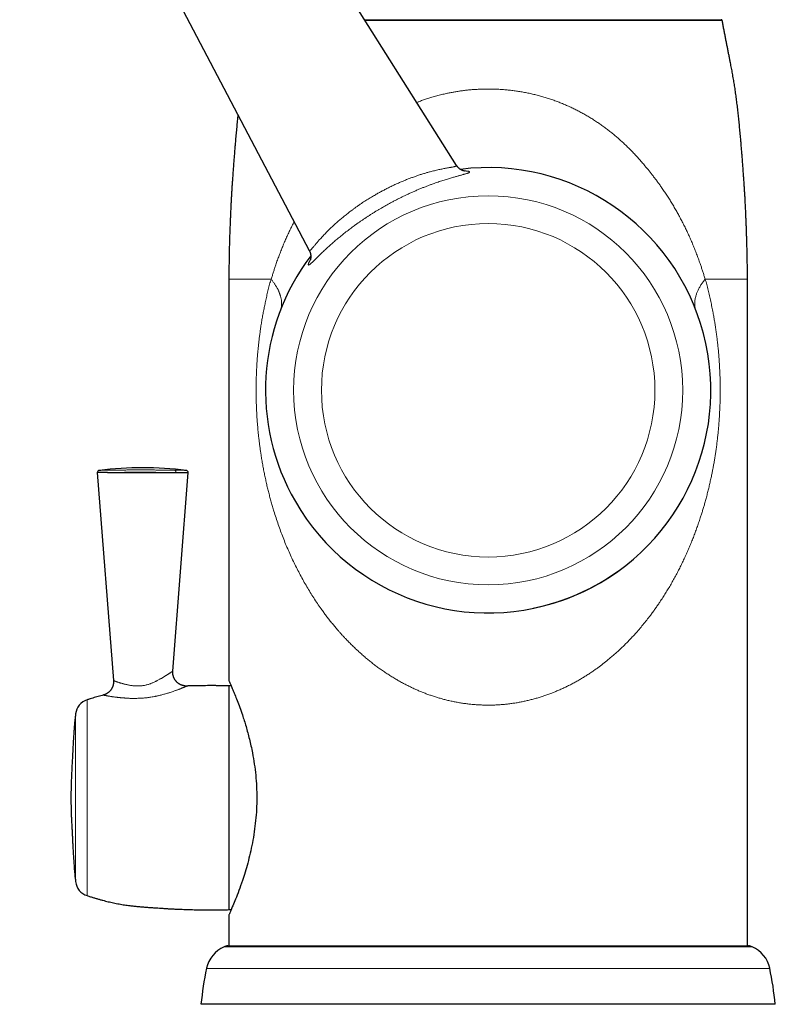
# Model space of a CAD drawing. Header units: millimetres. Extents: x 8 to 802, y 12 to 847.
# Tile 20 of 27: x 188 to 270, y 498 to 604. Entities that reach past the tile are written whole.
import ezdxf

# ---------------------------------------------------------------- set-up
doc = ezdxf.new("R2010")
doc.units = ezdxf.units.MM

msp = doc.modelspace()

# ---------------------------------------------------------------- linework, layer by layer
at = {"color": 7, "linetype": 'Continuous', "lineweight": 30}
for p, q in [((235.45, 588.77), (199.55, 645.59)), ((188.28, 639.09), (219.54, 579.59)), ((225.51, 604.5), (264.02, 604.5)), ((219.55, 579.59), (219.55, 579.59)), ((210.86, 576.5), (210.86, 533.15)), ((266.86, 504.5), (266.86, 576.5)), ((196.66, 555.61), (198.41, 533.14)), ((204.81, 534.17), (206.48, 555.61)), ((206.25, 555.84), (206.25, 555.84)), ((211.11, 532.58), (210.86, 532.58)), ((210.86, 532.58), (210.86, 520.5)), ((210.86, 520.5), (210.86, 508.42)), ((210.86, 508.42), (211.1, 508.42)), ((210.86, 507.85), (210.86, 504.5)), ((210.75, 504.5), (266.96, 504.5)), ((238.86, 498.2), (207.86, 498.2)), ((269.86, 498.2), (238.86, 498.2))]:
    msp.add_line(p, q, dxfattribs=at)
at = {"color": 252, "linetype": 'Continuous', "lineweight": 0}
for p, q in [((238.86, 604.42), (225.56, 604.42)), ((264.12, 604.42), (238.86, 604.42)), ((210.86, 576.5), (215.42, 576.5)), ((262.3, 576.5), (266.86, 576.5)), ((195.56, 531.07), (195.56, 520.5)), ((194.32, 529.56), (194.32, 520.5)), ((194.32, 520.5), (194.32, 511.44)), ((195.56, 520.5), (195.56, 509.93)), ((267.37, 504.41), (210.34, 504.41)), ((208.46, 502.08), (238.86, 502.08)), ((238.86, 502.08), (269.26, 502.08))]:
    msp.add_line(p, q, dxfattribs=at)
at = {"color": 252, "linetype": 'Continuous', "lineweight": 0, "flags": 128}
msp.add_lwpolyline([(215.44, 576.49), (215.44, 576.49), (215.44, 576.5), (215.44, 576.5)], dxfattribs=at)
at = {"color": 252, "linetype": 'Continuous', "lineweight": 0}
for radius in [21, 18]:
    msp.add_circle((238.86, 564.49), radius, dxfattribs=at)
at = {"color": 7, "linetype": 'Continuous', "lineweight": 30}
for centre, radius, start, end in [((264.02, 604.4), 0.1, 10.6208, 90), ((238.86, 564.49), 24.04, 210, 97.1702), ((238.86, 564.49), 24.04, 142.8313, 210), ((201.57, 515.85), 40.27, 83.3175, 96.6805), ((196.91, 555.59), 0.252, 96.474, 176.6654), ((206.23, 555.59), 0.252, 4.6016, 83.3652), ((239.03, 564.12), 23.63, 281.4321, 306.3297), ((196.12, 529.34), 1.82, 107.8774, 173.0747), ((196.12, 511.66), 1.82, 186.9253, 252.1226), ((211.69, 501.4), 3.3, 114.0133, 167.9871), ((210.75, 503.5), 1, 90, 114.0133), ((266.96, 503.5), 1, 65.9867, 90), ((266.03, 501.4), 3.3, 12.0129, 65.9867), ((242.69, 494.8), 35, 167.9871, 174.4275), ((235.02, 494.8), 35, 5.5725, 12.0129)]:
    msp.add_arc(centre, radius, start, end, dxfattribs=at)
at = {"color": 252, "linetype": 'Continuous', "lineweight": 0}
msp.add_arc((204.91, 555.65), 0.245, 352.2876, 61.9651, dxfattribs=at)
at = {"color": 7, "linetype": 'Continuous', "lineweight": 30}
for points, knots in [([(266.86, 576.5), (266.86, 576.52), (266.86, 576.71), (266.85, 577.07), (266.85, 577.58), (266.84, 578.08), (266.83, 578.57), (266.82, 579.04), (266.81, 579.51), (266.8, 579.96), (266.79, 580.43), (266.77, 580.92), (266.76, 581.43), (266.74, 581.93), (266.72, 582.41), (266.7, 582.89), (266.68, 583.38), (266.66, 583.89), (266.63, 584.43), (266.61, 584.95), (266.58, 585.45), (266.55, 585.95), (266.52, 586.42), (266.49, 586.89), (266.46, 587.35), (266.42, 587.84), (266.38, 588.37), (266.34, 588.94), (266.3, 589.49), (266.26, 590.03), (266.21, 590.57), (266.17, 591.1), (266.12, 591.68), (266.06, 592.32), (265.99, 593.01), (265.93, 593.68), (265.85, 594.35), (265.78, 595), (265.7, 595.65), (265.62, 596.28), (265.53, 596.9), (265.44, 597.5), (265.34, 598.09), (265.24, 598.68), (265.13, 599.26), (265.03, 599.77), (264.94, 600.23), (264.86, 600.63), (264.78, 601.03), (264.7, 601.45), (264.62, 601.87), (264.53, 602.29), (264.45, 602.71), (264.37, 603.14), (264.28, 603.58), (264.2, 604.01), (264.15, 604.29), (264.12, 604.42)], [0, 0, 0, 0, 0.0018966, 0.0204499, 0.0386275, 0.0564386, 0.0738921, 0.0906944, 0.1071689, 0.123324, 0.1391682, 0.1576367, 0.1756908, 0.1933449, 0.2106132, 0.2275099, 0.2440494, 0.2634451, 0.2823714, 0.3008529, 0.3189141, 0.3365794, 0.3535677, 0.370221, 0.3865625, 0.4026151, 0.4230696, 0.4431264, 0.462836, 0.4822458, 0.5013751, 0.5202281, 0.5388089, 0.5639206, 0.5885363, 0.6126673, 0.6363247, 0.659938, 0.6830852, 0.7057795, 0.7280345, 0.7498675, 0.7709885, 0.7919466, 0.8128995, 0.8340038, 0.8482346, 0.8626483, 0.8772908, 0.8922082, 0.9074463, 0.9230513, 0.9381418, 0.9536377, 0.9695778, 0.9860005, 1, 1, 1, 1]), ([(211.85, 594.23), (211.84, 594.18), (211.81, 593.9), (211.76, 593.39), (211.69, 592.71), (211.63, 592.02), (211.57, 591.38), (211.52, 590.79), (211.48, 590.25), (211.43, 589.71), (211.39, 589.16), (211.35, 588.61), (211.31, 588.04), (211.27, 587.5), (211.23, 586.99), (211.2, 586.52), (211.17, 586.03), (211.14, 585.54), (211.11, 585.03), (211.09, 584.51), (211.06, 584.01), (211.04, 583.51), (211.02, 583.02), (211, 582.53), (210.98, 582.02), (210.96, 581.5), (210.94, 580.97), (210.93, 580.42), (210.91, 579.9), (210.9, 579.41), (210.89, 578.96), (210.88, 578.49), (210.88, 578.01), (210.87, 577.53), (210.86, 577.03), (210.86, 576.69), (210.86, 576.51), (210.86, 576.5)], [0, 0, 0, 0, 0.00941, 0.047148, 0.085642, 0.12491, 0.164971, 0.194613, 0.224689, 0.255206, 0.286178, 0.317667, 0.349751, 0.382511, 0.408777, 0.435549, 0.462865, 0.490765, 0.519286, 0.548469, 0.578351, 0.605104, 0.632449, 0.660413, 0.689021, 0.7183, 0.748277, 0.778977, 0.810427, 0.835682, 0.861428, 0.887679, 0.914448, 0.941747, 0.969589, 0.997987, 1, 1, 1, 1]), ([(236.31, 588.15), (236.31, 588.15), (236.31, 588.15), (236.3, 588.15), (236.3, 588.15), (236.29, 588.15), (236.27, 588.16), (236.26, 588.16), (236.24, 588.17), (236.22, 588.17), (236.2, 588.18), (236.17, 588.18), (236.15, 588.19), (236.12, 588.21), (236.08, 588.22), (236.04, 588.24), (236, 588.26), (235.96, 588.28), (235.92, 588.3), (235.87, 588.33), (235.83, 588.36), (235.78, 588.4), (235.73, 588.44), (235.68, 588.48), (235.63, 588.53), (235.58, 588.58), (235.54, 588.64), (235.49, 588.7), (235.46, 588.74), (235.45, 588.77), (235.45, 588.77)], [0, 0, 0, 0, 0.041369, 0.084127, 0.12492, 0.163881, 0.201165, 0.236936, 0.271372, 0.304656, 0.33698, 0.366388, 0.397708, 0.431808, 0.465668, 0.499469, 0.533424, 0.567722, 0.602575, 0.638166, 0.67463, 0.712047, 0.750435, 0.789743, 0.829862, 0.870644, 0.911921, 0.953529, 0.995323, 1, 1, 1, 1]), ([(219.55, 579.59), (219.55, 579.59), (219.56, 579.57), (219.58, 579.52), (219.6, 579.46), (219.63, 579.4), (219.65, 579.34), (219.67, 579.28), (219.68, 579.22), (219.69, 579.16), (219.7, 579.1), (219.71, 579.05), (219.71, 579), (219.71, 578.95), (219.71, 578.9), (219.71, 578.86), (219.71, 578.82), (219.7, 578.78), (219.7, 578.75), (219.69, 578.71), (219.69, 578.68), (219.68, 578.66), (219.68, 578.63), (219.67, 578.61), (219.67, 578.59), (219.66, 578.58), (219.66, 578.56), (219.66, 578.55), (219.65, 578.54), (219.65, 578.54), (219.65, 578.53), (219.65, 578.53), (219.65, 578.53)], [0, 0, 0, 0, 0.000722, 0.038791, 0.076539, 0.113917, 0.150867, 0.18732, 0.223204, 0.258451, 0.293, 0.326816, 0.359893, 0.392264, 0.423998, 0.455202, 0.486011, 0.516585, 0.547101, 0.577728, 0.608617, 0.639968, 0.671979, 0.704851, 0.73878, 0.773959, 0.810571, 0.848792, 0.888781, 0.93068, 0.974606, 1, 1, 1, 1]), ([(197.75, 555.61), (197.72, 555.61), (197.66, 555.61), (197.56, 555.61), (197.47, 555.61), (197.37, 555.61), (197.27, 555.61), (197.15, 555.61), (197.05, 555.61), (196.97, 555.61), (196.9, 555.61), (196.84, 555.61), (196.79, 555.61), (196.74, 555.61), (196.7, 555.61), (196.68, 555.61), (196.66, 555.61), (196.66, 555.61), (196.66, 555.61)], [0, 0, 0, 0, 0.05093, 0.101943, 0.153013, 0.204173, 0.280585, 0.357704, 0.435108, 0.500431, 0.565964, 0.618747, 0.680299, 0.742069, 0.820154, 0.898738, 0.95151, 1, 1, 1, 1]), ([(197.75, 555.61), (197.81, 555.61), (197.92, 555.61), (198.1, 555.61), (198.31, 555.61), (198.52, 555.61), (198.75, 555.61), (198.98, 555.61), (199.23, 555.61), (199.47, 555.61), (199.73, 555.61), (199.98, 555.61), (200.25, 555.61), (200.52, 555.61), (200.78, 555.61), (201.05, 555.61), (201.31, 555.61), (201.58, 555.61), (201.85, 555.61), (202.14, 555.61), (202.43, 555.61), (202.72, 555.61), (203.01, 555.61), (203.3, 555.61), (203.58, 555.61), (203.85, 555.61), (204.11, 555.61), (204.35, 555.61), (204.59, 555.61), (204.82, 555.61), (205.01, 555.61), (205.11, 555.61), (205.15, 555.61)], [0, 0, 0, 0, 0.027546, 0.055669, 0.086938, 0.118767, 0.151077, 0.183776, 0.216769, 0.249956, 0.283232, 0.316496, 0.351217, 0.385699, 0.419833, 0.453521, 0.486671, 0.519202, 0.554721, 0.590969, 0.627838, 0.665207, 0.702944, 0.740905, 0.778941, 0.813743, 0.848359, 0.882673, 0.916574, 0.949957, 0.982729, 1, 1, 1, 1]), ([(205.15, 555.61), (205.21, 555.61), (205.33, 555.61), (205.5, 555.61), (205.66, 555.61), (205.8, 555.61), (205.93, 555.61), (206.05, 555.61), (206.15, 555.61), (206.24, 555.61), (206.31, 555.61), (206.37, 555.61), (206.42, 555.61), (206.45, 555.61), (206.47, 555.61), (206.48, 555.61), (206.48, 555.61)], [0, 0, 0, 0, 0.0828, 0.16372, 0.242661, 0.31956, 0.394386, 0.467143, 0.537864, 0.60661, 0.676602, 0.744638, 0.810852, 0.875388, 0.93839, 1, 1, 1, 1]), ([(206.34, 532.56), (206.33, 532.56), (206.29, 532.56), (206.23, 532.56), (206.16, 532.56), (206.09, 532.57), (206.02, 532.58), (205.95, 532.6), (205.88, 532.62), (205.82, 532.64), (205.75, 532.66), (205.68, 532.69), (205.62, 532.72), (205.56, 532.75), (205.5, 532.79), (205.44, 532.83), (205.38, 532.87), (205.32, 532.92), (205.26, 532.97), (205.21, 533.03), (205.16, 533.09), (205.11, 533.15), (205.06, 533.21), (205.02, 533.27), (204.98, 533.34), (204.95, 533.41), (204.92, 533.47), (204.89, 533.54), (204.87, 533.61), (204.85, 533.69), (204.83, 533.76), (204.82, 533.83), (204.81, 533.9), (204.8, 533.97), (204.8, 534.05), (204.8, 534.11), (204.8, 534.15), (204.81, 534.17)], [0, 0, 0, 0, 0.019916, 0.047278, 0.074815, 0.102483, 0.130252, 0.1581, 0.186012, 0.213974, 0.241979, 0.270019, 0.298088, 0.326183, 0.354299, 0.382434, 0.410585, 0.441953, 0.4732, 0.504239, 0.535081, 0.565737, 0.596216, 0.626527, 0.656676, 0.686668, 0.716507, 0.746198, 0.775741, 0.805139, 0.834393, 0.863502, 0.892467, 0.921285, 0.949956, 0.978475, 1, 1, 1, 1]), ([(198.41, 533.14), (198.41, 533.12), (198.42, 533.07), (198.42, 532.99), (198.41, 532.92), (198.41, 532.84), (198.39, 532.77), (198.38, 532.69), (198.36, 532.62), (198.34, 532.55), (198.31, 532.48), (198.28, 532.41), (198.25, 532.35), (198.22, 532.28), (198.18, 532.22), (198.14, 532.16), (198.1, 532.1), (198.05, 532.05), (198, 531.99), (197.95, 531.94), (197.9, 531.9), (197.85, 531.85), (197.79, 531.81), (197.73, 531.77), (197.68, 531.74), (197.62, 531.7), (197.56, 531.67), (197.49, 531.65), (197.43, 531.62), (197.37, 531.6), (197.33, 531.59), (197.3, 531.58), (197.3, 531.58)], [0, 0, 0, 0, 0.03512, 0.072066, 0.108802, 0.145335, 0.181675, 0.217827, 0.253795, 0.289584, 0.325196, 0.360633, 0.395896, 0.430985, 0.465898, 0.500635, 0.535193, 0.569568, 0.603756, 0.637751, 0.671547, 0.705135, 0.738507, 0.77165, 0.804554, 0.837202, 0.869577, 0.901658, 0.933422, 0.96484, 0.995878, 1, 1, 1, 1]), ([(210.86, 532.58), (210.71, 532.58), (210.41, 532.59), (209.97, 532.59), (209.55, 532.6), (209.14, 532.6), (208.74, 532.6), (208.35, 532.6), (207.97, 532.59), (207.61, 532.59), (207.23, 532.58), (206.85, 532.57), (206.54, 532.57), (206.38, 532.56), (206.34, 532.56)], [0, 0, 0, 0, 0.099553, 0.196376, 0.290548, 0.382147, 0.471252, 0.556412, 0.639314, 0.720032, 0.79864, 0.88957, 0.977736, 1, 1, 1, 1]), ([(210.86, 533.15), (210.86, 533.14), (210.87, 533.11), (210.96, 532.92), (211.09, 532.61), (211.34, 532.04), (211.75, 531.06), (212.26, 529.66), (212.72, 528.22), (213.09, 526.84), (213.39, 525.47), (213.62, 524.15), (213.77, 522.94), (213.86, 521.71), (213.89, 520.48), (213.86, 519.25), (213.76, 518.03), (213.61, 516.81), (213.34, 515.24), (212.91, 513.4), (212.39, 511.71), (211.94, 510.44), (211.58, 509.53), (211.29, 508.86), (211.09, 508.38), (210.96, 508.07), (210.87, 507.88), (210.86, 507.86), (210.86, 507.85)], [0, 0, 0, 0, 0.0311, 0.062105, 0.09332, 0.125043, 0.187515, 0.250232, 0.292356, 0.334052, 0.376018, 0.408081, 0.439279, 0.469967, 0.500517, 0.531005, 0.561659, 0.592848, 0.624925, 0.687456, 0.750206, 0.791961, 0.833621, 0.875832, 0.907717, 0.938939, 0.969791, 1, 1, 1, 1]), ([(197.3, 531.58), (197.21, 531.56), (197.04, 531.51), (196.76, 531.43), (196.47, 531.35), (196.18, 531.26), (195.87, 531.17), (195.67, 531.1), (195.56, 531.07)], [0, 0, 0, 0, 0.146355, 0.305745, 0.470511, 0.640947, 0.817346, 1, 1, 1, 1]), ([(194.32, 529.56), (194.3, 529.42), (194.27, 529.14), (194.22, 528.72), (194.19, 528.31), (194.15, 527.92), (194.13, 527.54), (194.1, 527.17), (194.08, 526.82), (194.06, 526.5), (194.04, 526.19), (194.03, 525.89), (194.01, 525.59), (194, 525.29), (193.98, 525), (193.97, 524.72), (193.96, 524.45), (193.94, 524.16), (193.92, 523.89), (193.91, 523.62), (193.9, 523.37), (193.88, 523.1), (193.87, 522.84), (193.86, 522.58), (193.85, 522.31), (193.84, 522.04), (193.83, 521.75), (193.83, 521.45), (193.82, 521.15), (193.82, 520.83), (193.82, 520.61), (193.82, 520.5)], [0, 0, 0, 0, 0.047176, 0.093255, 0.138146, 0.181759, 0.223998, 0.264767, 0.303968, 0.338529, 0.372109, 0.405117, 0.437962, 0.471051, 0.504792, 0.533936, 0.564071, 0.595437, 0.62826, 0.655174, 0.683152, 0.712261, 0.742568, 0.770697, 0.799884, 0.830179, 0.86163, 0.894288, 0.928202, 0.963423, 1, 1, 1, 1]), ([(193.82, 520.5), (193.82, 520.38), (193.82, 520.16), (193.82, 519.83), (193.83, 519.51), (193.83, 519.2), (193.84, 518.91), (193.85, 518.63), (193.86, 518.35), (193.88, 518.07), (193.89, 517.79), (193.9, 517.53), (193.92, 517.27), (193.93, 517.01), (193.95, 516.73), (193.96, 516.44), (193.98, 516.17), (193.99, 515.9), (194, 515.64), (194.01, 515.38), (194.03, 515.11), (194.04, 514.83), (194.06, 514.52), (194.08, 514.21), (194.1, 513.88), (194.12, 513.55), (194.15, 513.18), (194.18, 512.78), (194.22, 512.34), (194.26, 511.89), (194.3, 511.59), (194.32, 511.44)], [0, 0, 0, 0, 0.037893, 0.07433, 0.109368, 0.14306, 0.175465, 0.206635, 0.236628, 0.268322, 0.298729, 0.327919, 0.355964, 0.382936, 0.415893, 0.44741, 0.47774, 0.507139, 0.535865, 0.564174, 0.592323, 0.625304, 0.658825, 0.693294, 0.729061, 0.766158, 0.80451, 0.851219, 0.899448, 0.94908, 1, 1, 1, 1]), ([(195.56, 509.93), (195.68, 509.89), (195.92, 509.81), (196.27, 509.71), (196.61, 509.61), (196.93, 509.51), (197.25, 509.43), (197.55, 509.35), (197.84, 509.28), (198.12, 509.21), (198.41, 509.15), (198.71, 509.09), (199.02, 509.03), (199.31, 508.98), (199.61, 508.93), (199.89, 508.89), (200.22, 508.84), (200.6, 508.8), (201.02, 508.76), (201.44, 508.72), (201.86, 508.69), (202.29, 508.66), (202.74, 508.62), (203.16, 508.6), (203.56, 508.57), (203.94, 508.55), (204.33, 508.52), (204.73, 508.5), (205.12, 508.48), (205.49, 508.47), (205.83, 508.45), (206.19, 508.44), (206.56, 508.43), (206.93, 508.42), (207.32, 508.41), (207.72, 508.41), (208.14, 508.4), (208.56, 508.4), (209, 508.4), (209.45, 508.4), (209.9, 508.4), (210.37, 508.41), (210.69, 508.41), (210.86, 508.42)], [0, 0, 0, 0, 0.024711, 0.048449, 0.071268, 0.09322, 0.114358, 0.134378, 0.153714, 0.172416, 0.190535, 0.211413, 0.231618, 0.251234, 0.270343, 0.289029, 0.307371, 0.334965, 0.362231, 0.389447, 0.416893, 0.444842, 0.473538, 0.503126, 0.527028, 0.551615, 0.57695, 0.603093, 0.630105, 0.651979, 0.674457, 0.697569, 0.721346, 0.745818, 0.771015, 0.796966, 0.823703, 0.851256, 0.879656, 0.908401, 0.938021, 0.968544, 1, 1, 1, 1])]:
    msp.add_open_spline(points, degree=3, knots=knots, dxfattribs=at)
at = {"color": 252, "linetype": 'Continuous', "lineweight": 0}
for points, knots in [([(231.15, 595.56), (231.25, 595.6), (231.49, 595.7), (231.88, 595.84), (232.33, 595.99), (232.8, 596.14), (233.3, 596.28), (233.83, 596.41), (234.31, 596.53), (234.76, 596.62), (235.17, 596.69), (235.57, 596.76), (235.99, 596.82), (236.41, 596.88), (236.83, 596.92), (237.25, 596.96), (237.68, 596.98), (238.11, 597), (238.54, 597.01), (238.97, 597.02), (239.42, 597.01), (239.9, 596.99), (240.4, 596.96), (240.9, 596.92), (241.4, 596.87), (241.9, 596.8), (242.4, 596.72), (242.9, 596.63), (243.4, 596.53), (243.9, 596.41), (244.39, 596.29), (244.88, 596.15), (245.36, 596), (245.83, 595.84), (246.3, 595.67), (246.76, 595.49), (247.21, 595.3), (247.66, 595.1), (248.1, 594.89), (248.54, 594.67), (248.98, 594.44), (249.41, 594.2), (249.83, 593.95), (250.25, 593.69), (250.65, 593.42), (251.05, 593.15), (251.44, 592.87), (251.82, 592.58), (252.2, 592.28), (252.57, 591.98), (252.93, 591.67), (253.28, 591.35), (253.64, 591.02), (254.01, 590.66), (254.38, 590.29), (254.74, 589.91), (255.1, 589.52), (255.44, 589.12), (255.82, 588.68), (256.23, 588.18), (256.6, 587.71), (256.9, 587.32), (257.13, 587.01), (257.36, 586.7), (257.6, 586.35), (257.87, 585.97), (258.15, 585.54), (258.43, 585.11), (258.69, 584.68), (258.96, 584.24), (259.21, 583.8), (259.46, 583.35), (259.7, 582.89), (259.94, 582.44), (260.17, 581.97), (260.39, 581.51), (260.61, 581.04), (260.82, 580.55), (261.02, 580.06), (261.22, 579.57), (261.41, 579.07), (261.6, 578.57), (261.76, 578.11), (261.91, 577.68), (262.03, 577.29), (262.16, 576.89), (262.23, 576.63), (262.27, 576.5)], [0, 0, 0, 0, 0.007401, 0.0184, 0.0294, 0.040397, 0.053027, 0.065661, 0.078292, 0.087842, 0.097395, 0.106948, 0.116498, 0.1263, 0.136105, 0.14591, 0.155712, 0.165604, 0.175499, 0.185395, 0.195287, 0.206806, 0.218327, 0.229846, 0.241447, 0.25305, 0.264651, 0.276456, 0.288263, 0.300068, 0.311957, 0.323848, 0.335737, 0.3473, 0.358865, 0.370428, 0.382062, 0.393698, 0.405332, 0.417135, 0.428939, 0.440741, 0.452607, 0.464474, 0.47634, 0.487987, 0.499634, 0.511303, 0.522972, 0.534702, 0.546432, 0.558181, 0.569929, 0.582965, 0.596002, 0.609038, 0.622114, 0.635191, 0.648267, 0.665928, 0.683597, 0.693279, 0.702962, 0.712649, 0.722337, 0.735257, 0.748178, 0.761098, 0.774042, 0.786987, 0.799932, 0.81298, 0.826028, 0.839077, 0.852148, 0.86522, 0.878292, 0.891713, 0.905135, 0.918556, 0.932002, 0.945449, 0.958895, 0.969169, 0.979442, 0.989721, 1, 1, 1, 1]), ([(226.68, 585.59), (226.74, 585.63), (226.86, 585.7), (227.05, 585.81), (227.24, 585.91), (227.43, 586.01), (227.62, 586.11), (227.81, 586.21), (228.01, 586.31), (228.2, 586.41), (228.39, 586.5), (228.59, 586.6), (228.78, 586.69), (228.98, 586.78), (229.18, 586.87), (229.37, 586.95), (229.57, 587.04), (229.76, 587.12), (229.95, 587.19), (230.14, 587.27), (230.33, 587.34), (230.52, 587.41), (230.7, 587.48), (230.89, 587.55), (231.07, 587.62), (231.26, 587.68), (231.44, 587.74), (231.62, 587.8), (231.81, 587.86), (231.99, 587.91), (232.17, 587.96), (232.34, 588.01), (232.52, 588.06), (232.72, 588.12), (232.94, 588.17), (233.18, 588.23), (233.41, 588.29), (233.64, 588.34), (233.86, 588.38), (234.07, 588.42), (234.27, 588.46), (234.44, 588.49), (234.59, 588.52), (234.71, 588.54), (234.82, 588.56), (234.93, 588.58), (235.02, 588.59), (235.11, 588.61), (235.19, 588.63), (235.26, 588.65), (235.32, 588.66), (235.37, 588.68), (235.41, 588.7), (235.44, 588.72), (235.45, 588.74), (235.45, 588.75), (235.45, 588.76), (235.45, 588.77)], [0, 0, 0, 0, 0.016524, 0.033054, 0.049658, 0.066263, 0.082896, 0.099529, 0.116312, 0.133094, 0.149907, 0.16672, 0.183685, 0.20065, 0.217646, 0.234643, 0.251716, 0.268798, 0.285274, 0.301757, 0.318318, 0.334878, 0.35147, 0.368061, 0.384813, 0.401566, 0.418351, 0.435137, 0.452089, 0.469041, 0.486029, 0.503016, 0.520092, 0.537177, 0.561968, 0.586759, 0.611685, 0.63661, 0.661729, 0.686847, 0.712149, 0.73745, 0.755056, 0.772662, 0.790357, 0.808052, 0.825881, 0.84371, 0.86167, 0.87963, 0.897311, 0.914991, 0.932838, 0.950685, 0.968759, 0.986832, 1, 1, 1, 1]), ([(236.22, 588.17), (236.23, 588.17), (236.29, 588.17), (236.38, 588.17), (236.49, 588.16), (236.59, 588.15), (236.67, 588.14), (236.74, 588.13), (236.79, 588.12), (236.82, 588.1), (236.84, 588.08), (236.85, 588.06), (236.84, 588.04), (236.83, 588.02), (236.81, 588.01), (236.77, 587.98), (236.72, 587.96), (236.66, 587.93), (236.59, 587.91), (236.51, 587.88), (236.41, 587.85), (236.3, 587.82), (236.19, 587.79), (236.06, 587.75), (235.92, 587.71), (235.78, 587.67), (235.62, 587.63), (235.46, 587.59), (235.28, 587.54), (235.1, 587.49), (234.91, 587.43), (234.69, 587.37), (234.46, 587.3), (234.22, 587.22), (233.97, 587.14), (233.71, 587.06), (233.45, 586.97), (233.18, 586.88), (232.89, 586.78), (232.58, 586.66), (232.25, 586.54), (231.91, 586.4), (231.56, 586.26), (231.22, 586.12), (230.86, 585.96), (230.5, 585.81), (230.15, 585.64), (229.81, 585.48), (229.48, 585.32), (229.14, 585.15), (228.81, 584.98), (228.47, 584.8), (228.13, 584.62), (227.8, 584.43), (227.57, 584.3), (227.46, 584.24)], [0, 0, 0, 0, 0.005606, 0.024295, 0.043318, 0.06234, 0.080758, 0.099176, 0.118011, 0.136868, 0.155725, 0.174558, 0.18743, 0.200306, 0.213178, 0.229284, 0.245389, 0.261767, 0.278158, 0.29455, 0.310928, 0.32759, 0.344252, 0.360871, 0.37749, 0.394331, 0.411182, 0.428035, 0.444876, 0.461939, 0.479003, 0.498447, 0.517892, 0.537584, 0.557289, 0.576994, 0.596688, 0.616632, 0.636576, 0.659696, 0.682816, 0.706266, 0.729733, 0.7532, 0.776651, 0.800451, 0.82425, 0.845957, 0.867664, 0.889625, 0.911599, 0.933573, 0.955533, 0.977767, 1, 1, 1, 1]), ([(219.55, 579.59), (219.55, 579.58), (219.55, 579.58), (219.56, 579.57), (219.58, 579.57), (219.6, 579.57), (219.62, 579.58), (219.65, 579.61), (219.69, 579.63), (219.72, 579.67), (219.77, 579.71), (219.81, 579.76), (219.87, 579.82), (219.93, 579.89), (220.01, 579.98), (220.09, 580.08), (220.18, 580.19), (220.27, 580.3), (220.37, 580.42), (220.48, 580.55), (220.6, 580.69), (220.74, 580.84), (220.89, 581.01), (221.05, 581.18), (221.2, 581.35), (221.36, 581.51), (221.52, 581.67), (221.68, 581.83), (221.84, 581.99), (222, 582.14), (222.16, 582.28), (222.31, 582.43), (222.47, 582.57), (222.63, 582.72), (222.8, 582.86), (222.98, 583.01), (223.15, 583.15), (223.33, 583.3), (223.51, 583.45), (223.7, 583.59), (223.89, 583.74), (224.08, 583.88), (224.29, 584.04), (224.52, 584.21), (224.78, 584.39), (225.04, 584.57), (225.29, 584.74), (225.53, 584.89), (225.77, 585.04), (226.01, 585.19), (226.24, 585.33), (226.46, 585.47), (226.61, 585.55), (226.68, 585.59)], [0, 0, 0, 0, 0.004735, 0.02044, 0.036144, 0.051502, 0.06686, 0.082331, 0.097803, 0.113412, 0.129022, 0.144733, 0.160445, 0.180657, 0.20087, 0.221243, 0.241616, 0.262162, 0.282707, 0.303369, 0.324031, 0.348685, 0.373338, 0.398142, 0.422946, 0.444444, 0.465943, 0.487523, 0.509103, 0.528581, 0.548073, 0.566614, 0.585167, 0.60424, 0.623313, 0.642434, 0.661555, 0.680796, 0.700038, 0.719327, 0.738615, 0.757531, 0.776458, 0.801145, 0.825832, 0.850614, 0.875397, 0.896826, 0.918256, 0.939747, 0.961239, 0.980614, 1, 1, 1, 1]), ([(227.46, 584.24), (227.37, 584.19), (227.2, 584.09), (226.94, 583.93), (226.68, 583.78), (226.42, 583.62), (226.17, 583.46), (225.91, 583.29), (225.66, 583.12), (225.4, 582.95), (225.15, 582.78), (224.9, 582.61), (224.65, 582.44), (224.41, 582.26), (224.18, 582.09), (223.95, 581.92), (223.73, 581.75), (223.51, 581.58), (223.29, 581.41), (223.08, 581.24), (222.87, 581.07), (222.66, 580.9), (222.45, 580.73), (222.26, 580.56), (222.06, 580.39), (221.86, 580.21), (221.66, 580.03), (221.45, 579.84), (221.26, 579.66), (221.06, 579.47), (220.88, 579.3), (220.73, 579.15), (220.6, 579.03), (220.5, 578.92), (220.39, 578.81), (220.28, 578.7), (220.17, 578.6), (220.07, 578.5), (219.97, 578.4), (219.88, 578.32), (219.8, 578.24), (219.73, 578.18), (219.66, 578.12), (219.61, 578.08), (219.56, 578.05), (219.52, 578.02), (219.48, 578.01), (219.46, 578.02), (219.44, 578.03), (219.44, 578.05), (219.44, 578.09), (219.45, 578.13), (219.46, 578.18), (219.49, 578.24), (219.52, 578.31), (219.55, 578.39), (219.6, 578.48), (219.64, 578.55), (219.67, 578.6), (219.68, 578.62)], [0, 0, 0, 0, 0.017373, 0.034749, 0.052121, 0.069612, 0.087105, 0.104596, 0.122458, 0.140324, 0.158186, 0.176177, 0.194172, 0.212164, 0.229537, 0.246914, 0.264287, 0.281783, 0.299283, 0.316779, 0.334678, 0.35258, 0.370478, 0.388525, 0.406575, 0.424621, 0.445661, 0.4667, 0.488067, 0.509452, 0.530836, 0.5522, 0.566701, 0.581205, 0.595705, 0.61305, 0.630394, 0.648018, 0.665656, 0.683293, 0.700915, 0.718862, 0.736809, 0.75416, 0.77151, 0.78922, 0.80695, 0.82468, 0.84239, 0.8605, 0.878611, 0.89454, 0.91047, 0.926648, 0.942838, 0.959029, 0.975208, 0.991639, 1, 1, 1, 1]), ([(215.44, 576.5), (215.44, 576.5), (215.48, 576.63), (215.56, 576.89), (215.68, 577.27), (215.8, 577.65), (215.94, 578.08), (216.1, 578.54), (216.29, 579.04), (216.48, 579.54), (216.68, 580.03), (216.88, 580.52), (217.1, 581.01), (217.32, 581.5), (217.55, 581.98), (217.75, 582.38), (217.87, 582.62), (217.91, 582.7)], [0, 0, 0, 0, 0.000008, 0.05977, 0.119531, 0.179322, 0.239114, 0.318856, 0.398603, 0.478345, 0.558236, 0.638131, 0.718022, 0.798424, 0.87883, 0.959231, 1, 1, 1, 1]), ([(262.3, 576.5), (262.35, 576.3), (262.46, 575.9), (262.61, 575.31), (262.76, 574.7), (262.89, 574.09), (263.02, 573.48), (263.13, 572.9), (263.23, 572.36), (263.32, 571.86), (263.4, 571.36), (263.47, 570.85), (263.54, 570.35), (263.59, 569.88), (263.64, 569.47), (263.68, 569.1), (263.72, 568.73), (263.75, 568.34), (263.78, 567.92), (263.81, 567.48), (263.84, 567.04), (263.86, 566.59), (263.88, 566.15), (263.9, 565.7), (263.9, 565.25), (263.91, 564.76), (263.91, 564.22), (263.9, 563.65), (263.89, 563.07), (263.87, 562.58), (263.85, 562.15), (263.83, 561.81), (263.81, 561.46), (263.78, 561.06), (263.75, 560.6), (263.7, 560.09), (263.65, 559.58), (263.59, 559.07), (263.53, 558.56), (263.46, 558.07), (263.39, 557.59), (263.32, 557.13), (263.24, 556.67), (263.16, 556.22), (263.07, 555.76), (262.98, 555.29), (262.87, 554.81), (262.76, 554.31), (262.64, 553.81), (262.52, 553.32), (262.39, 552.82), (262.26, 552.36), (262.14, 551.93), (262.01, 551.52), (261.89, 551.12), (261.75, 550.67), (261.58, 550.18), (261.4, 549.66), (261.21, 549.13), (261.01, 548.61), (260.8, 548.09), (260.59, 547.58), (260.37, 547.07), (260.14, 546.56), (259.9, 546.05), (259.66, 545.55), (259.41, 545.05), (259.15, 544.56), (258.88, 544.06), (258.6, 543.56), (258.31, 543.07), (258.01, 542.58), (257.71, 542.1), (257.42, 541.66), (257.15, 541.26), (256.89, 540.9), (256.64, 540.54), (256.33, 540.13), (255.98, 539.68), (255.57, 539.17), (255.15, 538.67), (254.77, 538.23), (254.42, 537.86), (254.12, 537.54), (253.81, 537.22), (253.5, 536.91), (253.18, 536.6), (252.85, 536.29), (252.51, 535.99), (252.17, 535.7), (251.85, 535.43), (251.56, 535.19), (251.29, 534.98), (251.01, 534.77), (250.71, 534.54), (250.37, 534.3), (250, 534.04), (249.62, 533.79), (249.23, 533.55), (248.84, 533.31), (248.44, 533.08), (248.04, 532.86), (247.64, 532.65), (247.23, 532.45), (246.82, 532.26), (246.39, 532.07), (245.97, 531.89), (245.53, 531.72), (245.1, 531.57), (244.68, 531.43), (244.26, 531.3), (243.83, 531.17), (243.4, 531.06), (242.97, 530.96), (242.53, 530.86), (242.09, 530.78), (241.64, 530.71), (241.18, 530.64), (240.73, 530.59), (240.27, 530.55), (239.81, 530.52), (239.36, 530.5), (238.91, 530.5), (238.46, 530.5), (238.01, 530.52), (237.56, 530.54), (237.11, 530.58), (236.66, 530.63), (236.2, 530.69), (235.75, 530.76), (235.3, 530.84), (234.85, 530.93), (234.41, 531.04), (233.98, 531.15), (233.57, 531.26), (233.16, 531.39), (232.75, 531.52), (232.35, 531.66), (231.95, 531.81), (231.55, 531.97), (231.16, 532.14), (230.76, 532.32), (230.38, 532.5), (229.99, 532.7), (229.6, 532.9), (229.19, 533.13), (228.77, 533.37), (228.36, 533.63), (227.95, 533.89), (227.55, 534.16), (227.15, 534.43), (226.77, 534.72), (226.38, 535.01), (226, 535.31), (225.63, 535.62), (225.26, 535.94), (224.9, 536.26), (224.55, 536.59), (224.2, 536.92), (223.86, 537.26), (223.55, 537.58), (223.28, 537.87), (223.04, 538.13), (222.8, 538.4), (222.54, 538.69), (222.26, 539.03), (221.96, 539.39), (221.67, 539.76), (221.38, 540.14), (221.1, 540.51), (220.78, 540.96), (220.42, 541.48), (220.02, 542.07), (219.65, 542.67), (219.28, 543.29), (218.92, 543.91), (218.57, 544.55), (218.23, 545.2), (217.9, 545.85), (217.59, 546.52), (217.29, 547.2), (216.99, 547.89), (216.72, 548.59), (216.45, 549.29), (216.2, 550), (215.95, 550.71), (215.75, 551.36), (215.58, 551.93), (215.44, 552.42), (215.3, 552.92), (215.17, 553.42), (215.04, 553.93), (214.92, 554.44), (214.81, 554.96), (214.7, 555.49), (214.59, 556.03), (214.5, 556.57), (214.4, 557.11), (214.32, 557.61), (214.26, 558.07), (214.2, 558.49), (214.14, 558.92), (214.1, 559.31), (214.06, 559.68), (214.02, 560.03), (213.99, 560.37), (213.96, 560.75), (213.92, 561.18), (213.89, 561.64), (213.87, 562.11), (213.84, 562.58), (213.83, 563.06), (213.81, 563.56), (213.81, 564.09), (213.8, 564.66), (213.81, 565.22), (213.82, 565.79), (213.84, 566.35), (213.86, 566.85), (213.89, 567.26), (213.91, 567.61), (213.93, 567.96), (213.96, 568.34), (214, 568.76), (214.05, 569.23), (214.1, 569.68), (214.15, 570.14), (214.21, 570.6), (214.28, 571.08), (214.35, 571.59), (214.44, 572.12), (214.53, 572.64), (214.63, 573.17), (214.74, 573.69), (214.85, 574.23), (214.98, 574.79), (215.12, 575.36), (215.26, 575.93), (215.37, 576.31), (215.42, 576.5)], [0, 0, 0, 0, 0.005337, 0.010674, 0.016011, 0.021364, 0.026718, 0.032071, 0.036312, 0.040553, 0.044794, 0.049048, 0.053302, 0.057556, 0.060583, 0.063609, 0.066638, 0.069668, 0.073262, 0.076857, 0.080452, 0.084046, 0.087665, 0.091285, 0.094905, 0.098524, 0.103143, 0.107762, 0.112395, 0.117027, 0.119832, 0.122637, 0.125444, 0.128252, 0.13246, 0.136668, 0.140875, 0.145101, 0.149327, 0.153553, 0.157446, 0.161339, 0.165232, 0.169135, 0.173037, 0.17694, 0.181332, 0.185724, 0.190117, 0.194518, 0.19892, 0.203321, 0.207025, 0.210728, 0.214434, 0.21814, 0.223082, 0.228024, 0.232967, 0.237917, 0.242868, 0.247819, 0.252807, 0.257796, 0.262784, 0.26778, 0.272777, 0.277774, 0.282898, 0.288023, 0.293148, 0.298282, 0.303417, 0.308552, 0.312473, 0.316395, 0.320318, 0.324242, 0.330024, 0.335809, 0.341616, 0.347424, 0.351303, 0.355182, 0.35906, 0.362982, 0.366905, 0.370827, 0.374759, 0.378691, 0.382623, 0.385598, 0.388573, 0.391551, 0.394528, 0.398405, 0.402281, 0.406158, 0.410049, 0.41394, 0.417831, 0.421642, 0.425454, 0.429266, 0.433077, 0.436924, 0.440771, 0.444619, 0.448465, 0.452068, 0.455672, 0.459275, 0.462901, 0.466527, 0.470153, 0.473839, 0.477525, 0.481211, 0.484925, 0.48864, 0.492354, 0.495958, 0.499564, 0.503168, 0.506801, 0.510434, 0.514066, 0.517767, 0.52147, 0.525171, 0.5289, 0.53263, 0.536359, 0.539862, 0.543366, 0.546868, 0.550391, 0.553915, 0.557437, 0.561007, 0.564576, 0.568145, 0.571731, 0.575317, 0.578903, 0.583008, 0.587113, 0.591226, 0.59534, 0.599478, 0.603616, 0.607761, 0.611907, 0.616117, 0.620326, 0.624542, 0.628758, 0.632991, 0.637225, 0.641463, 0.645701, 0.648853, 0.652004, 0.655157, 0.65831, 0.662516, 0.666722, 0.670928, 0.675141, 0.679355, 0.683569, 0.689936, 0.696303, 0.70268, 0.709056, 0.715592, 0.722127, 0.728671, 0.735215, 0.741872, 0.748531, 0.755189, 0.761849, 0.76851, 0.775171, 0.781842, 0.788512, 0.792992, 0.797473, 0.801953, 0.806442, 0.810931, 0.81542, 0.820022, 0.824625, 0.829227, 0.833843, 0.83846, 0.843075, 0.846603, 0.850131, 0.853663, 0.857194, 0.860007, 0.86282, 0.865635, 0.86845, 0.872247, 0.876045, 0.879842, 0.883655, 0.887469, 0.891282, 0.895815, 0.900349, 0.904881, 0.909444, 0.914008, 0.918571, 0.921384, 0.924197, 0.927013, 0.929829, 0.933621, 0.937413, 0.941205, 0.945009, 0.948814, 0.952619, 0.957119, 0.961619, 0.966119, 0.970633, 0.975147, 0.979661, 0.984743, 0.989824, 0.994912, 1, 1, 1, 1]), ([(215.42, 576.5), (215.42, 576.5), (215.42, 576.5), (215.43, 576.49), (215.43, 576.49), (215.44, 576.49), (215.44, 576.49)], [0, 0, 0, 0, 0.277724, 0.562062, 0.778772, 1, 1, 1, 1]), ([(216.51, 573.34), (216.52, 573.37), (216.53, 573.45), (216.55, 573.56), (216.56, 573.68), (216.56, 573.81), (216.56, 573.94), (216.55, 574.07), (216.54, 574.2), (216.52, 574.33), (216.49, 574.47), (216.45, 574.61), (216.42, 574.73), (216.38, 574.84), (216.34, 574.95), (216.3, 575.07), (216.25, 575.18), (216.2, 575.3), (216.14, 575.41), (216.08, 575.53), (216.01, 575.65), (215.94, 575.76), (215.87, 575.88), (215.79, 576), (215.71, 576.12), (215.62, 576.24), (215.53, 576.37), (215.47, 576.45), (215.44, 576.49)], [0, 0, 0, 0, 0.034848, 0.07783, 0.120924, 0.164019, 0.207538, 0.251058, 0.294694, 0.33833, 0.384311, 0.430327, 0.465355, 0.500383, 0.535472, 0.57056, 0.605916, 0.641271, 0.676688, 0.712106, 0.74789, 0.783674, 0.819523, 0.855371, 0.891495, 0.927619, 0.96381, 1, 1, 1, 1]), ([(262.28, 576.49), (262.24, 576.43), (262.16, 576.33), (262.04, 576.17), (261.93, 576.02), (261.83, 575.86), (261.74, 575.71), (261.65, 575.55), (261.57, 575.39), (261.49, 575.24), (261.42, 575.08), (261.36, 574.93), (261.31, 574.77), (261.26, 574.6), (261.21, 574.42), (261.18, 574.21), (261.16, 574.02), (261.15, 573.82), (261.16, 573.63), (261.18, 573.48), (261.19, 573.39), (261.2, 573.37)], [0, 0, 0, 0, 0.047078, 0.094166, 0.141244, 0.188649, 0.236064, 0.283469, 0.331905, 0.380352, 0.428788, 0.477581, 0.526384, 0.575177, 0.640795, 0.706412, 0.772422, 0.838432, 0.905673, 0.972913, 1, 1, 1, 1]), ([(262.27, 576.5), (262.27, 576.5), (262.27, 576.5), (262.28, 576.49), (262.28, 576.49), (262.28, 576.49)], [0, 0, 0, 0, 0.0048078, 0.5024039, 1, 1, 1, 1]), ([(262.28, 576.49), (262.28, 576.49), (262.28, 576.49), (262.29, 576.5), (262.29, 576.5), (262.3, 576.5), (262.3, 576.5)], [0, 0, 0, 0, 0.275383, 0.560196, 0.778468, 1, 1, 1, 1]), ([(196.88, 555.84), (196.88, 555.84), (196.88, 555.84), (196.89, 555.84), (196.91, 555.84), (196.94, 555.84), (196.99, 555.84), (197.05, 555.85), (197.13, 555.85), (197.22, 555.85), (197.33, 555.85), (197.45, 555.85), (197.57, 555.86), (197.72, 555.86), (197.88, 555.86), (198.05, 555.86), (198.24, 555.87), (198.43, 555.87), (198.63, 555.87), (198.83, 555.88), (199.05, 555.88), (199.27, 555.88), (199.5, 555.88), (199.73, 555.88), (199.96, 555.89), (200.2, 555.89), (200.45, 555.89), (200.72, 555.89), (201.02, 555.89), (201.35, 555.89), (201.65, 555.89), (201.93, 555.89), (202.18, 555.89), (202.43, 555.89), (202.7, 555.89), (202.98, 555.88), (203.28, 555.88), (203.55, 555.88), (203.8, 555.88), (204.02, 555.87), (204.24, 555.87), (204.45, 555.87), (204.65, 555.87), (204.84, 555.86), (204.96, 555.86), (205.02, 555.86)], [0, 0, 0, 0, 0.000876, 0.017212, 0.033479, 0.051789, 0.070155, 0.08853, 0.106851, 0.126522, 0.146255, 0.166023, 0.185783, 0.205478, 0.22849, 0.251561, 0.274678, 0.297813, 0.320925, 0.343964, 0.368188, 0.392435, 0.416686, 0.440915, 0.46582, 0.490744, 0.51567, 0.540578, 0.573853, 0.607149, 0.640425, 0.665929, 0.691451, 0.716972, 0.742475, 0.773554, 0.804651, 0.835728, 0.859625, 0.883544, 0.90746, 0.931351, 0.954231, 0.977124, 1, 1, 1, 1]), ([(205.15, 555.61), (205.08, 555.61), (204.95, 555.62), (204.74, 555.62), (204.53, 555.62), (204.33, 555.62), (204.11, 555.62), (203.89, 555.63), (203.67, 555.63), (203.44, 555.63), (203.21, 555.63), (202.98, 555.63), (202.74, 555.64), (202.5, 555.64), (202.26, 555.64), (202.02, 555.64), (201.78, 555.64), (201.53, 555.64), (201.29, 555.64), (201.03, 555.64), (200.75, 555.64), (200.47, 555.64), (200.18, 555.64), (199.89, 555.64), (199.61, 555.63), (199.33, 555.63), (199.09, 555.63), (198.91, 555.63), (198.77, 555.63), (198.64, 555.62), (198.5, 555.62), (198.37, 555.62), (198.24, 555.62), (198.12, 555.62), (197.99, 555.62), (197.87, 555.61), (197.79, 555.61), (197.75, 555.61)], [0, 0, 0, 0, 0.031294, 0.06268, 0.091986, 0.121353, 0.150889, 0.180476, 0.210632, 0.240835, 0.271172, 0.301551, 0.331927, 0.362342, 0.39287, 0.423434, 0.454416, 0.485434, 0.516566, 0.547734, 0.584211, 0.620751, 0.657488, 0.694296, 0.731952, 0.769693, 0.807716, 0.826775, 0.845848, 0.864917, 0.884002, 0.903138, 0.922292, 0.94166, 0.961051, 0.980513, 1, 1, 1, 1]), ([(205.02, 555.86), (205.07, 555.86), (205.16, 555.86), (205.29, 555.86), (205.4, 555.86), (205.5, 555.86), (205.58, 555.85), (205.66, 555.85), (205.74, 555.85), (205.82, 555.85), (205.89, 555.85), (205.96, 555.85), (206.01, 555.85), (206.07, 555.85), (206.11, 555.84), (206.15, 555.84), (206.18, 555.84), (206.21, 555.84), (206.22, 555.84), (206.24, 555.84), (206.25, 555.84), (206.25, 555.84), (206.25, 555.84), (206.25, 555.84)], [0, 0, 0, 0, 0.073597, 0.135076, 0.196664, 0.245705, 0.294884, 0.344135, 0.393972, 0.443898, 0.494468, 0.545148, 0.596059, 0.642026, 0.687992, 0.734408, 0.780822, 0.81858, 0.856408, 0.894383, 0.931036, 0.967832, 1, 1, 1, 1]), ([(198.41, 533.14), (198.41, 533.14), (198.41, 533.14), (198.42, 533.14), (198.44, 533.13), (198.47, 533.12), (198.5, 533.11), (198.54, 533.1), (198.59, 533.08), (198.64, 533.06), (198.7, 533.04), (198.77, 533.02), (198.84, 532.99), (198.93, 532.96), (199.02, 532.93), (199.11, 532.9), (199.22, 532.87), (199.32, 532.84), (199.42, 532.82), (199.51, 532.79), (199.62, 532.76), (199.73, 532.73), (199.86, 532.71), (200, 532.68), (200.15, 532.65), (200.3, 532.62), (200.44, 532.6), (200.56, 532.59), (200.68, 532.58), (200.79, 532.57), (200.92, 532.57), (201.07, 532.56), (201.24, 532.57), (201.42, 532.58), (201.59, 532.6), (201.77, 532.63), (201.94, 532.67), (202.11, 532.72), (202.26, 532.76), (202.39, 532.81), (202.52, 532.86), (202.65, 532.92), (202.8, 532.98), (202.93, 533.04), (203.04, 533.1), (203.15, 533.16), (203.27, 533.22), (203.4, 533.29), (203.52, 533.36), (203.63, 533.42), (203.75, 533.49), (203.85, 533.55), (203.96, 533.62), (204.06, 533.68), (204.15, 533.74), (204.23, 533.79), (204.31, 533.85), (204.39, 533.89), (204.46, 533.94), (204.53, 533.98), (204.59, 534.02), (204.64, 534.06), (204.69, 534.09), (204.73, 534.12), (204.76, 534.14), (204.78, 534.16), (204.8, 534.17), (204.81, 534.17), (204.8, 534.17), (204.8, 534.17)], [0, 0, 0, 0, 0.015863, 0.031726, 0.047744, 0.063762, 0.080011, 0.09626, 0.112671, 0.129083, 0.144932, 0.160782, 0.176794, 0.192807, 0.209068, 0.22533, 0.241772, 0.258215, 0.27031, 0.282405, 0.296663, 0.310928, 0.325185, 0.340679, 0.356172, 0.374223, 0.386397, 0.398578, 0.41075, 0.420007, 0.429264, 0.444505, 0.459954, 0.475402, 0.491079, 0.506319, 0.521767, 0.537217, 0.552858, 0.564111, 0.575365, 0.590584, 0.605815, 0.621037, 0.632593, 0.64415, 0.659353, 0.674556, 0.68991, 0.705264, 0.720836, 0.736409, 0.752132, 0.767855, 0.783154, 0.798452, 0.813904, 0.829357, 0.845046, 0.860735, 0.876596, 0.892457, 0.910985, 0.929513, 0.944575, 0.959645, 0.974707, 0.993856, 1, 1, 1, 1]), ([(206.34, 532.56), (206.34, 532.56), (206.35, 532.56), (206.34, 532.56), (206.33, 532.55), (206.31, 532.55), (206.28, 532.53), (206.24, 532.52), (206.2, 532.5), (206.15, 532.48), (206.09, 532.45), (206.03, 532.43), (205.96, 532.4), (205.88, 532.37), (205.8, 532.33), (205.71, 532.3), (205.62, 532.26), (205.52, 532.22), (205.42, 532.18), (205.31, 532.15), (205.21, 532.11), (205.08, 532.06), (204.93, 532.01), (204.75, 531.94), (204.58, 531.89), (204.43, 531.84), (204.3, 531.8), (204.13, 531.74), (203.93, 531.69), (203.74, 531.64), (203.55, 531.59), (203.38, 531.54), (203.23, 531.51), (203.1, 531.48), (202.96, 531.45), (202.79, 531.42), (202.58, 531.38), (202.36, 531.35), (202.18, 531.32), (202.03, 531.3), (201.89, 531.29), (201.73, 531.27), (201.56, 531.26), (201.38, 531.25), (201.2, 531.24), (201.02, 531.23), (200.84, 531.23), (200.67, 531.23), (200.49, 531.23), (200.32, 531.23), (200.16, 531.23), (200.01, 531.24), (199.87, 531.25), (199.72, 531.26), (199.58, 531.27), (199.44, 531.28), (199.31, 531.29), (199.18, 531.3), (199.05, 531.31), (198.92, 531.33), (198.79, 531.34), (198.67, 531.36), (198.55, 531.37), (198.44, 531.39), (198.33, 531.4), (198.22, 531.42), (198.09, 531.44), (197.98, 531.46), (197.9, 531.47), (197.83, 531.48), (197.77, 531.49), (197.69, 531.51), (197.61, 531.52), (197.54, 531.53), (197.48, 531.55), (197.43, 531.55), (197.4, 531.56), (197.37, 531.57), (197.34, 531.57), (197.32, 531.58), (197.3, 531.58), (197.3, 531.58), (197.3, 531.58)], [0, 0, 0, 0, 0.001127, 0.012606, 0.024155, 0.035703, 0.0524, 0.069148, 0.081571, 0.094015, 0.10657, 0.119124, 0.131758, 0.144393, 0.157136, 0.169898, 0.183114, 0.196351, 0.208024, 0.219698, 0.231425, 0.243152, 0.26006, 0.277008, 0.296685, 0.306556, 0.316428, 0.332751, 0.349112, 0.36383, 0.378578, 0.393408, 0.402962, 0.412516, 0.422109, 0.431701, 0.449395, 0.467155, 0.477073, 0.48699, 0.496957, 0.506924, 0.519027, 0.531154, 0.543427, 0.555699, 0.568082, 0.580466, 0.593006, 0.605575, 0.616461, 0.627366, 0.63837, 0.649374, 0.660448, 0.671523, 0.682693, 0.693879, 0.70543, 0.716999, 0.728657, 0.740315, 0.752036, 0.763756, 0.775563, 0.787385, 0.803939, 0.820533, 0.830578, 0.840623, 0.850702, 0.860782, 0.877728, 0.894716, 0.907712, 0.920726, 0.9322, 0.943674, 0.9552, 0.966726, 0.983343, 1, 1, 1, 1])]:
    msp.add_open_spline(points, degree=3, knots=knots, dxfattribs=at)

doc.saveas('drawing.dxf')
